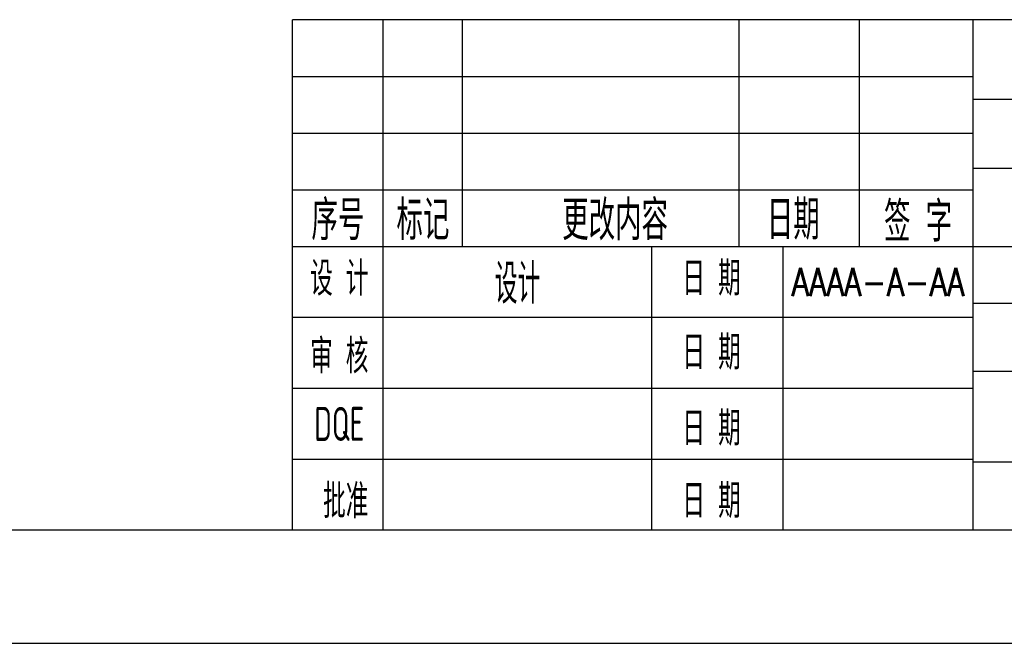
# Model space of a CAD drawing. Header units: millimetres. Extents: x 4164 to 11013, y 682 to 4081.
# Tile 19 of 35: x 5647 to 6272, y 682 to 1078. Entities that reach past the tile are written whole.
import ezdxf
from ezdxf.enums import TextEntityAlignment as Align

# ---------------------------------------------------------------- set-up
doc = ezdxf.new("R2010")
doc.units = ezdxf.units.MM
for name, color, linetype in [('1轮廓实线层', 7, 'Continuous'), ('2细线层', 4, 'Continuous'), ('6文字层', 3, 'Continuous'), ('图框层', 7, 'Continuous')]:
    doc.layers.add(name, color=color, linetype=linetype)
doc.styles.add('PC_TEXTSTYLE', font='isocp.shx', dxfattribs={"width": 0.8, "bigfont": 'hzfs.shx'})
doc.styles.add('TH_GBDIM', font='romans.shx', dxfattribs={"width": 0.8, "bigfont": 'gbcbig.shx'})

# ---------------------------------------------------------------- blocks, each defined once
blk = doc.blocks.new('A3')
blk.add_line((-120, 31.919), (-60, 31.919))
at = {"layer": '1轮廓实线层'}
for p, q in [((0, 45), (-180, 45)), ((-180, 0), (-180, 45)), ((-172, 25), (-172, 45)), ((-165, 25), (-165, 45)), ((-140.618, 25), (-140.618, 45)), ((-130, 25), (-130, 45)), ((-120, 0), (-120, 45)), ((-172, 0), (-172, 25)), ((-148.321, 0), (-148.321, 25)), ((-136.737, 0), (-136.737, 25)), ((-120, 20), (-60, 20)), ((-180, 0), (0, 0))]:
    blk.add_line(p, q, dxfattribs=at)
at = {"layer": '1轮廓实线层', "color": 7}
for p, q in [((-180, 25), (-120, 25)), ((-180, 18.75), (-120, 18.75)), ((-180, 12.5), (-120, 12.5)), ((-180, 6.25), (-120, 6.25))]:
    blk.add_line(p, q, dxfattribs=at)
at = {"layer": '2细线层'}
for p, q in [((-180, 40), (-120, 40)), ((-120, 38), (-60, 38)), ((-180, 35), (-120, 35)), ((-180, 30), (-120, 30)), ((-120, 25), (-60, 25)), ((-120, 14), (-60, 14)), ((-120, 6), (-60, 6)), ((-410, -10), (10, -10))]:
    blk.add_line(p, q, dxfattribs=at)
at = {"layer": '图框层'}
blk.add_line((-400, 0), (0, 0), dxfattribs=at)
at = {"layer": '6文字层', "style": 'PC_TEXTSTYLE', "width": 0.667}
for s, height, p in [('序号', 3.5, (-176, 27.5)), ('标记', 3.5, (-168.501, 27.5)), (' 更改内容', 3.5, (-152.228, 27.5)), (' 日期 ', 3.5, (-135.848, 27.5)), (' 签 字 ', 3.5, (-124.841, 27.374)), (' 设 计 ', 3, (-175.881, 22.305)), (' 日 期 ', 3, (-143.054, 22.299)), (' 审 核 ', 3, (-175.881, 15.482)), (' 日 期 ', 3, (-143.054, 15.775)), ('DQE', 3, (-175.881, 9.354)), (' 日 期 ', 3, (-143.054, 9.072)), (' 批准', 3, (-175.881, 2.688)), (' 日 期 ', 3, (-143.054, 2.688))]:
    blk.add_text(s, height=height, dxfattribs=at).set_placement(p, align=Align.MIDDLE)
at = {"layer": '6文字层', "style": 'TH_GBDIM', "width": 0.8, "flags": 8}
for tag, height, p in [('材料', 3.5, (-90, 34.959)), ('料号', 3.5, (-91.031, 22.586)), ('设计', 3.5, (-160.161, 21.875)), ('AAAA-A-AA', 2.5, (-128.369, 21.875)), ('名称', 3.5, (-30, 20.974)), ('A', 3.5, (-105, 10)), ('1：1', 3.5, (-67.5, 10)), ('编号', 3.5, (-32.608, 5.494))]:
    blk.add_attdef(tag, text='', height=height, dxfattribs=at).set_placement(p, align=Align.MIDDLE)

msp = doc.modelspace()

# ---------------------------------------------------------------- block references
at = {"layer": '6文字层'}
ref = msp.add_blockref('A3', (7116.28, 754.13), dxfattribs=dict(at, xscale=7.2, yscale=7.2, zscale=7.2))
ref.add_attrib('AAAA-A-AA', 'AAAA-A-AA', dxfattribs={"height": 18, "style": 'TH_GBDIM', "width": 0.8}).set_placement((6192.03, 911.63), align=Align.MIDDLE)
ref.add_attrib('设计', '设计', dxfattribs={"height": 25.2, "style": 'TH_GBDIM', "width": 0.8}).set_placement((5963.13, 911.63), align=Align.MIDDLE)

doc.saveas('drawing.dxf')
